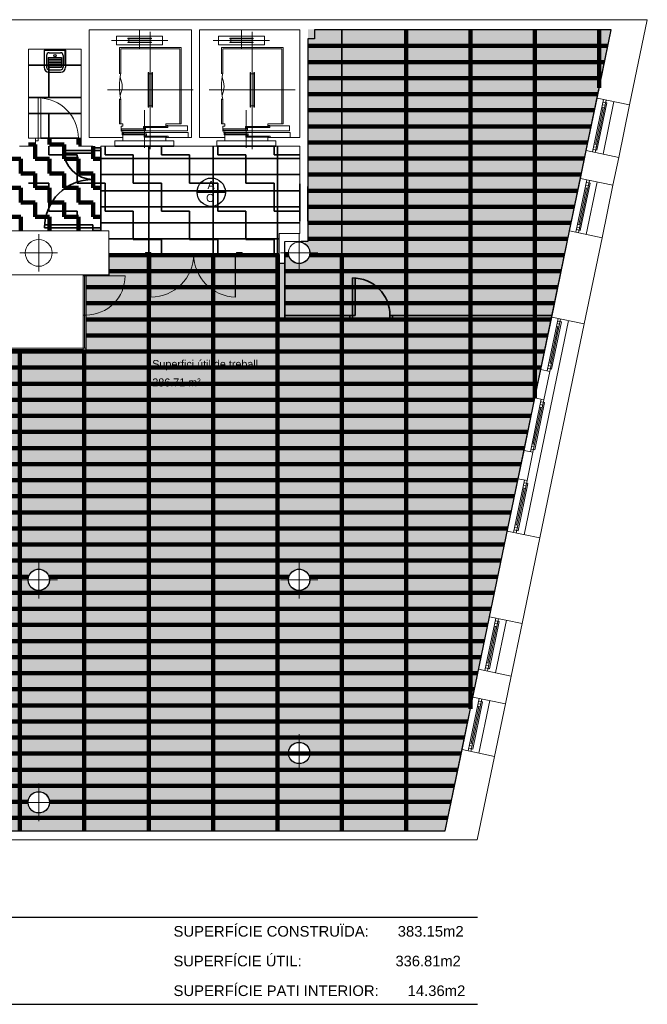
# Model space of a CAD drawing. Header units: metres. Extents: x -1 to 438, y -6 to 39.
# Tile 5 of 6: x 416 to 427, y 10 to 28. Entities that reach past the tile are written whole.
import ezdxf

# ---------------------------------------------------------------- set-up
doc = ezdxf.new("R2010")
doc.units = ezdxf.units.M
doc.linetypes.add('CONTINUA', pattern=[0])
for name, color, linetype, lineweight in [('P5 LOCAL ACTUAL', 7, 'CONTINUA', 25), ('P5 MURS ACTUAL', 7, 'CONTINUA', 25), ('P5 MURS ENDERROCAT', 7, 'CONTINUA', 25), ('P5 SOSTRE ENDERROCAT', 7, 'CONTINUA', 25)]:
    doc.layers.add(name, color=color, linetype=linetype, lineweight=lineweight)
doc.styles.add('ARIAL', font='arial.ttf')
doc.styles.add('Century Gothic', font='txt')

msp = doc.modelspace()

# ---------------------------------------------------------------- hatches: boundary and pattern name
at = {"layer": 'P5 MURS ENDERROCAT', "linetype": 'CONTINUA', "lineweight": 25, "true_color": 0xe14000, "transparency": 33554687}
h = msp.add_hatch(color=22, dxfattribs=at)
h.paths.add_polyline_path([(407.507, 23.419), (404.337, 23.419), (404.337, 23.515), (404.337, 23.641), (404.337, 28.068), (401.259, 28.068), (400.382, 23.641), (400.382, 23.641), (400.312, 23.288), (400.312, 23.288), (398.295, 13.111), (423.713, 13.111), (426.108, 24.667), (426.294, 25.564), (426.813, 28.068), (421.157, 28.068), (421.157, 24.667), (421.157, 24.109), (421.077, 24.109), (421.156, 24.014), (421.174, 23.984), (421.186, 23.951), (421.192, 23.917), (421.192, 23.882), (421.186, 23.848), (421.174, 23.815), (421.156, 23.784), (421.134, 23.758), (421.107, 23.735), (421.077, 23.718), (421.044, 23.706), (421.009, 23.7), (420.975, 23.7), (420.94, 23.706), (420.907, 23.718), (420.877, 23.735), (420.85, 23.758), (420.828, 23.784), (420.81, 23.815), (420.798, 23.848), (420.717, 23.848), (420.717, 23.692), (420.617, 23.692), (420.617, 23.869), (417.447, 23.869), (417.447, 23.489), (417.017, 23.489), (417.017, 22.069), (416.968, 22.069), (416.968, 22.025), (416.967, 22.069), (415.647, 22.069), (414.175, 21.5), (414.171, 21.512), (414.173, 21.499), (413.404, 21.319), (412.616, 21.259), (411.203, 20.819), (410.386, 20.749), (409.697, 21.21), (409.697, 22.11), (409.591, 22.11), (409.554, 22.145), (409.349, 22.317), (409.135, 22.479), (408.913, 22.629), (408.683, 22.767), (408.446, 22.893), (408.203, 23.006), (407.955, 23.107), (407.701, 23.194), (407.507, 23.25)])
h.paths.add_polyline_path([(400.863, 23.911), (400.875, 23.944), (400.893, 23.974), (400.915, 24.001), (400.942, 24.024), (400.972, 24.041), (401.005, 24.053), (401.04, 24.059), (401.074, 24.059), (401.109, 24.053), (401.142, 24.041), (401.172, 24.024), (401.199, 24.001), (401.221, 23.974), (401.239, 23.944), (401.251, 23.911), (401.257, 23.877), (401.257, 23.842), (401.251, 23.808), (401.239, 23.775), (401.221, 23.744), (401.199, 23.718), (401.172, 23.695), (401.078, 23.641), (401.036, 23.641), (400.942, 23.695), (400.915, 23.718), (400.893, 23.744), (400.875, 23.775), (400.863, 23.808), (400.857, 23.842), (400.857, 23.877)], flags=16)
h.paths.add_polyline_path([(410.619, 17.635), (410.592, 17.658), (410.569, 17.684), (410.552, 17.715), (410.54, 17.748), (410.534, 17.782), (410.534, 17.817), (410.54, 17.851), (410.552, 17.884), (410.569, 17.914), (410.592, 17.941), (410.619, 17.964), (410.649, 17.981), (410.682, 17.993), (410.716, 17.999), (410.751, 17.999), (410.786, 17.993), (410.818, 17.981), (410.849, 17.964), (410.876, 17.941), (410.898, 17.914), (410.915, 17.884), (410.927, 17.851), (410.933, 17.817), (410.933, 17.782), (410.927, 17.748), (410.915, 17.715), (410.898, 17.684), (410.876, 17.658), (410.849, 17.635), (410.818, 17.618), (410.786, 17.606), (410.751, 17.6), (410.716, 17.6), (410.682, 17.606), (410.649, 17.618)], flags=16)
h.paths.add_polyline_path([(416.331, 17.851), (416.337, 17.817), (416.337, 17.782), (416.331, 17.748), (416.319, 17.715), (416.301, 17.684), (416.279, 17.658), (416.252, 17.635), (416.222, 17.618), (416.189, 17.606), (416.154, 17.6), (416.12, 17.6), (416.085, 17.606), (416.052, 17.618), (416.022, 17.635), (415.995, 17.658), (415.973, 17.684), (415.955, 17.715), (415.943, 17.748), (415.937, 17.782), (415.937, 17.817), (415.943, 17.851), (415.955, 17.884), (415.973, 17.914), (415.995, 17.941), (416.022, 17.964), (416.052, 17.981), (416.085, 17.993), (416.12, 17.999), (416.154, 17.999), (416.189, 17.993), (416.222, 17.981), (416.252, 17.964), (416.279, 17.941), (416.301, 17.914), (416.319, 17.884)], flags=16)
h.paths.add_polyline_path([(420.877, 17.964), (420.907, 17.981), (420.94, 17.993), (420.975, 17.999), (421.009, 17.999), (421.044, 17.993), (421.077, 17.981), (421.107, 17.964), (421.134, 17.941), (421.156, 17.914), (421.174, 17.884), (421.186, 17.851), (421.192, 17.817), (421.192, 17.782), (421.186, 17.748), (421.174, 17.715), (421.156, 17.684), (421.134, 17.658), (421.107, 17.635), (421.077, 17.618), (421.044, 17.606), (421.009, 17.6), (420.975, 17.6), (420.94, 17.606), (420.907, 17.618), (420.877, 17.635), (420.85, 17.658), (420.828, 17.684), (420.81, 17.715), (420.798, 17.748), (420.792, 17.782), (420.792, 17.817), (420.798, 17.851), (420.81, 17.884), (420.828, 17.914), (420.85, 17.941)], flags=16)
h.paths.add_polyline_path([(421.174, 14.485), (421.156, 14.454), (421.134, 14.428), (421.107, 14.405), (421.077, 14.388), (421.044, 14.376), (421.009, 14.37), (420.975, 14.37), (420.94, 14.376), (420.907, 14.388), (420.877, 14.405), (420.85, 14.428), (420.828, 14.454), (420.81, 14.485), (420.798, 14.518), (420.792, 14.552), (420.792, 14.587), (420.798, 14.621), (420.81, 14.654), (420.828, 14.684), (420.85, 14.711), (420.877, 14.734), (420.907, 14.751), (420.94, 14.763), (420.975, 14.769), (421.009, 14.769), (421.044, 14.763), (421.077, 14.751), (421.107, 14.734), (421.134, 14.711), (421.156, 14.684), (421.174, 14.654), (421.186, 14.621), (421.192, 14.587), (421.192, 14.552), (421.186, 14.518)], flags=16)
h.paths.add_polyline_path([(415.995, 13.791), (416.022, 13.814), (416.052, 13.831), (416.085, 13.843), (416.12, 13.849), (416.154, 13.849), (416.189, 13.843), (416.222, 13.831), (416.252, 13.814), (416.279, 13.791), (416.301, 13.764), (416.319, 13.734), (416.331, 13.701), (416.337, 13.667), (416.337, 13.632), (416.331, 13.598), (416.319, 13.565), (416.301, 13.534), (416.279, 13.508), (416.252, 13.485), (416.222, 13.468), (416.189, 13.456), (416.154, 13.45), (416.12, 13.45), (416.085, 13.456), (416.052, 13.468), (416.022, 13.485), (415.995, 13.508), (415.973, 13.534), (415.955, 13.565), (415.943, 13.598), (415.937, 13.632), (415.937, 13.667), (415.943, 13.701), (415.955, 13.734), (415.973, 13.764)], flags=16)
h.paths.add_polyline_path([(400.935, 17.606), (400.902, 17.618), (400.872, 17.635), (400.845, 17.658), (400.823, 17.684), (400.805, 17.715), (400.793, 17.748), (400.787, 17.782), (400.787, 17.817), (400.793, 17.851), (400.805, 17.884), (400.823, 17.914), (400.845, 17.941), (400.872, 17.964), (400.902, 17.981), (400.935, 17.993), (400.97, 17.999), (401.004, 17.999), (401.039, 17.993), (401.072, 17.981), (401.102, 17.964), (401.129, 17.941), (401.151, 17.914), (401.169, 17.884), (401.181, 17.851), (401.187, 17.817), (401.187, 17.782), (401.181, 17.748), (401.169, 17.715), (401.151, 17.684), (401.129, 17.658), (401.102, 17.635), (401.072, 17.618), (401.039, 17.606), (401.004, 17.6), (400.97, 17.6)], flags=16)
h.paths.add_polyline_path([(400.97, 13.45), (400.935, 13.456), (400.902, 13.468), (400.872, 13.485), (400.845, 13.508), (400.823, 13.534), (400.805, 13.565), (400.793, 13.598), (400.787, 13.632), (400.787, 13.667), (400.793, 13.701), (400.805, 13.734), (400.823, 13.764), (400.845, 13.791), (400.872, 13.814), (400.902, 13.831), (400.935, 13.843), (400.97, 13.849), (401.004, 13.849), (401.039, 13.843), (401.072, 13.831), (401.102, 13.814), (401.129, 13.791), (401.151, 13.764), (401.169, 13.734), (401.181, 13.701), (401.187, 13.667), (401.187, 13.632), (401.181, 13.598), (401.169, 13.565), (401.151, 13.534), (401.129, 13.508), (401.102, 13.485), (401.072, 13.468), (401.039, 13.456), (401.004, 13.45)], flags=16)
h.paths.add_polyline_path([(406.031, 17.748), (406.019, 17.715), (406.001, 17.684), (405.979, 17.658), (405.952, 17.635), (405.922, 17.618), (405.889, 17.606), (405.854, 17.6), (405.82, 17.6), (405.785, 17.606), (405.752, 17.618), (405.722, 17.635), (405.695, 17.658), (405.673, 17.684), (405.655, 17.715), (405.643, 17.748), (405.637, 17.782), (405.637, 17.817), (405.643, 17.851), (405.655, 17.884), (405.673, 17.914), (405.695, 17.941), (405.722, 17.964), (405.752, 17.981), (405.785, 17.993), (405.82, 17.999), (405.854, 17.999), (405.889, 17.993), (405.922, 17.981), (405.952, 17.964), (405.979, 17.941), (406.001, 17.914), (406.019, 17.884), (406.031, 17.851), (406.037, 17.817), (406.037, 17.782)], flags=16)
h.paths.add_polyline_path([(410.818, 13.831), (410.849, 13.814), (410.876, 13.791), (410.898, 13.764), (410.915, 13.734), (410.927, 13.701), (410.933, 13.667), (410.933, 13.632), (410.927, 13.598), (410.915, 13.565), (410.898, 13.534), (410.876, 13.508), (410.849, 13.485), (410.818, 13.468), (410.786, 13.456), (410.751, 13.45), (410.716, 13.45), (410.682, 13.456), (410.649, 13.468), (410.619, 13.485), (410.592, 13.508), (410.569, 13.534), (410.552, 13.565), (410.54, 13.598), (410.534, 13.632), (410.534, 13.667), (410.54, 13.701), (410.552, 13.734), (410.569, 13.764), (410.592, 13.791), (410.619, 13.814), (410.649, 13.831), (410.682, 13.843), (410.716, 13.849), (410.751, 13.849), (410.786, 13.843)], flags=16)
h.paths.add_polyline_path([(405.854, 13.45), (405.82, 13.45), (405.785, 13.456), (405.752, 13.468), (405.722, 13.485), (405.695, 13.508), (405.673, 13.534), (405.655, 13.565), (405.643, 13.598), (405.637, 13.632), (405.637, 13.667), (405.643, 13.701), (405.655, 13.734), (405.673, 13.764), (405.695, 13.791), (405.722, 13.814), (405.752, 13.831), (405.785, 13.843), (405.82, 13.849), (405.854, 13.849), (405.889, 13.843), (405.922, 13.831), (405.952, 13.814), (405.979, 13.791), (406.049, 13.707), (406.049, 13.567), (405.952, 13.485), (405.922, 13.468), (405.889, 13.456)], flags=16)
at = {"layer": 'P5 MURS ENDERROCAT', "linetype": 'CONTINUA', "lineweight": 35, "transparency": 33554687}
h = msp.add_hatch(dxfattribs=at)
h.set_pattern_fill('TRAMA', color=2, scale=0.525, style=0, pattern_type=2)
h.set_pattern_definition([(0, (1.05, 1.05), (0.525, 0.525), [0.525, -0.525]), (90, (1.05, 1.05), (-0.525, 0.525), [0.525, -0.525])])
h.paths.add_polyline_path([(415.947, 24.309), (417.447, 24.309), (417.447, 23.899), (420.618, 23.899), (420.618, 24.259), (421.007, 24.259), (421.007, 25.889), (415.947, 25.889)], flags=0)
at = {"layer": 'P5 SOSTRE ENDERROCAT', "linetype": 'CONTINUA', "lineweight": 200, "transparency": 33554687}
h = msp.add_hatch(dxfattribs=at)
h.set_pattern_fill('TRAMA', color=41, scale=0.27, style=0, pattern_type=2)
h.set_pattern_definition([(0, (0.54, 0.54), (0.27, 0.27), [0.27, -0.27]), (90, (0.54, 0.54), (-0.27, 0.27), [0.27, -0.27])])
h.paths.add_polyline_path([(410.677, 25.729), (410.677, 25.829), (409.866, 25.829), (409.866, 25.929), (409.066, 25.929), (409.066, 25.829), (405.887, 25.829), (405.887, 25.929), (405.087, 25.929), (405.087, 25.829), (404.437, 25.829), (404.437, 24.229), (406.177, 24.229), (406.177, 23.419), (407.507, 23.249), (407.507, 24.227), (407.509, 24.227), (407.509, 24.229), (410.427, 24.229), (410.427, 24.729), (410.827, 24.729), (410.827, 24.309), (417.296, 24.309), (417.296, 25.889), (416.927, 25.889), (416.927, 26.039), (415.947, 26.039), (415.947, 25.889), (415.777, 25.889), (415.777, 25.989), (410.87, 25.989), (410.87, 25.929), (410.827, 25.929), (410.827, 25.729)], flags=0)

# ---------------------------------------------------------------- linework, layer by layer
at = {"layer": 'P5 LOCAL ACTUAL', "color": 7, "linetype": 'CONTINUA', "lineweight": 25, "transparency": 33554687}
for p, q in [((426.811, 28.059), (421.277, 28.059)), ((421.277, 28.059), (421.277, 27.889)), ((423.715, 13.119), (426.811, 28.059)), ((421.277, 27.889), (421.157, 27.889)), ((421.157, 27.889), (421.157, 24.109)), ((421.157, 24.109), (421.031, 24.109)), ((421.031, 24.109), (421.123, 24.051)), ((420.792, 23.899), (420.728, 23.899)), ((420.728, 23.899), (420.728, 23.702)), ((420.8, 23.843), (420.792, 23.899)), ((421.123, 24.051), (421.16, 24.008)), ((421.16, 24.008), (421.184, 23.956)), ((421.184, 23.956), (421.192, 23.899)), ((421.192, 23.899), (421.184, 23.843)), ((418.127, 23.859), (417.447, 23.859)), ((417.447, 23.859), (417.447, 23.469)), ((418.127, 23.839), (418.127, 23.859)), ((419.807, 23.839), (418.127, 23.839)), ((419.949, 23.859), (419.807, 23.839)), ((420.617, 23.859), (419.949, 23.859)), ((420.617, 23.839), (420.617, 23.859)), ((420.617, 23.702), (420.617, 23.839)), ((420.649, 23.702), (420.617, 23.702)), ((420.728, 23.702), (420.649, 23.702)), ((420.824, 23.791), (420.8, 23.843)), ((420.861, 23.748), (420.824, 23.791)), ((420.909, 23.718), (420.861, 23.748)), ((420.964, 23.701), (420.909, 23.718)), ((421.02, 23.701), (420.964, 23.701)), ((421.075, 23.718), (421.02, 23.701)), ((421.123, 23.748), (421.075, 23.718)), ((421.16, 23.791), (421.123, 23.748)), ((421.184, 23.843), (421.16, 23.791)), ((417.447, 23.469), (417.017, 23.469)), ((417.017, 23.469), (417.017, 22.069)), ((417.017, 22.069), (415.647, 22.069)), ((415.937, 17.799), (415.945, 17.856)), ((415.945, 17.856), (415.969, 17.908)), ((415.969, 17.908), (416.006, 17.951)), ((416.006, 17.951), (416.054, 17.981)), ((416.054, 17.981), (416.109, 17.997)), ((416.109, 17.997), (416.165, 17.997)), ((416.165, 17.997), (416.22, 17.981)), ((416.22, 17.981), (416.268, 17.951)), ((416.268, 17.951), (416.305, 17.908)), ((416.305, 17.908), (416.329, 17.856)), ((416.329, 17.856), (416.337, 17.799)), ((420.792, 17.799), (420.8, 17.856)), ((420.8, 17.856), (420.824, 17.908)), ((420.824, 17.908), (420.861, 17.951)), ((420.861, 17.951), (420.909, 17.981)), ((420.909, 17.981), (420.964, 17.997)), ((420.964, 17.997), (421.02, 17.997)), ((421.02, 17.997), (421.075, 17.981)), ((421.075, 17.981), (421.123, 17.951)), ((421.123, 17.951), (421.16, 17.908)), ((421.16, 17.908), (421.184, 17.856)), ((421.184, 17.856), (421.192, 17.799)), ((415.945, 17.743), (415.937, 17.799)), ((415.969, 17.691), (415.945, 17.743)), ((416.006, 17.648), (415.969, 17.691)), ((416.054, 17.618), (416.006, 17.648)), ((416.268, 17.648), (416.22, 17.618)), ((416.305, 17.691), (416.268, 17.648)), ((416.329, 17.743), (416.305, 17.691)), ((416.337, 17.799), (416.329, 17.743)), ((420.8, 17.743), (420.792, 17.799)), ((420.824, 17.691), (420.8, 17.743)), ((420.861, 17.648), (420.824, 17.691)), ((420.909, 17.618), (420.861, 17.648)), ((421.123, 17.648), (421.075, 17.618)), ((421.16, 17.691), (421.123, 17.648)), ((421.184, 17.743), (421.16, 17.691)), ((421.192, 17.799), (421.184, 17.743)), ((416.109, 17.601), (416.054, 17.618)), ((416.165, 17.601), (416.109, 17.601)), ((416.22, 17.618), (416.165, 17.601)), ((420.964, 17.601), (420.909, 17.618)), ((421.02, 17.601), (420.964, 17.601)), ((421.075, 17.618), (421.02, 17.601)), ((420.824, 14.678), (420.861, 14.721)), ((420.861, 14.721), (420.909, 14.751)), ((420.909, 14.751), (420.964, 14.768)), ((420.964, 14.768), (421.02, 14.768)), ((421.02, 14.768), (421.075, 14.751)), ((421.075, 14.751), (421.123, 14.721)), ((421.123, 14.721), (421.16, 14.678)), ((420.792, 14.57), (420.8, 14.626)), ((420.8, 14.513), (420.792, 14.57)), ((420.8, 14.626), (420.824, 14.678)), ((420.824, 14.461), (420.8, 14.513)), ((421.16, 14.678), (421.184, 14.626)), ((421.184, 14.513), (421.16, 14.461)), ((421.184, 14.626), (421.192, 14.57)), ((421.192, 14.57), (421.184, 14.513)), ((420.861, 14.418), (420.824, 14.461)), ((420.909, 14.388), (420.861, 14.418)), ((420.964, 14.372), (420.909, 14.388)), ((421.02, 14.372), (420.964, 14.372)), ((421.075, 14.388), (421.02, 14.372)), ((421.123, 14.418), (421.075, 14.388)), ((421.16, 14.461), (421.123, 14.418)), ((415.969, 13.758), (416.006, 13.801)), ((416.006, 13.801), (416.054, 13.831)), ((416.054, 13.831), (416.109, 13.847)), ((416.109, 13.847), (416.165, 13.847)), ((416.165, 13.847), (416.22, 13.831)), ((416.22, 13.831), (416.268, 13.801)), ((416.268, 13.801), (416.305, 13.758)), ((415.937, 13.649), (415.945, 13.706)), ((415.945, 13.593), (415.937, 13.649)), ((415.945, 13.706), (415.969, 13.758)), ((415.969, 13.541), (415.945, 13.593)), ((416.305, 13.758), (416.329, 13.706)), ((416.329, 13.593), (416.305, 13.541)), ((416.329, 13.706), (416.337, 13.649)), ((416.337, 13.649), (416.329, 13.593)), ((416.006, 13.498), (415.969, 13.541)), ((416.054, 13.468), (416.006, 13.498)), ((416.109, 13.451), (416.054, 13.468)), ((416.165, 13.451), (416.109, 13.451)), ((416.22, 13.468), (416.165, 13.451)), ((416.268, 13.498), (416.22, 13.468)), ((416.305, 13.541), (416.268, 13.498)), ((398.297, 13.119), (423.715, 13.119))]:
    msp.add_line(p, q, dxfattribs=at)
at = {"layer": 'P5 MURS ACTUAL', "lineweight": 13, "transparency": 33554687}
for p, q in [((400.734, 28.248), (427.484, 28.248)), ((427.154, 26.659), (427.484, 28.248)), ((417.077, 26.049), (417.077, 28.059)), ((418.987, 28.059), (417.077, 28.059)), ((417.587, 27.941), (418.447, 27.941)), ((418.987, 26.049), (418.987, 28.059)), ((419.137, 26.049), (419.137, 28.059)), ((421.007, 28.059), (419.137, 28.059)), ((419.487, 27.941), (420.347, 27.941)), ((421.007, 26.049), (421.007, 28.059)), ((426.811, 28.059), (421.277, 28.059)), ((421.277, 27.889), (421.277, 28.059)), ((426.547, 26.785), (426.811, 28.059)), ((417.587, 27.781), (418.447, 27.781)), ((419.487, 27.781), (420.347, 27.781)), ((421.277, 27.889), (421.157, 27.889)), ((421.157, 24.439), (421.157, 27.889)), ((416.927, 27.699), (415.947, 27.699)), ((415.947, 26.039), (415.947, 27.699)), ((416.927, 25.889), (416.927, 27.699)), ((418.792, 27.729), (417.642, 27.729)), ((417.642, 27.729), (417.642, 27.237)), ((418.767, 27.704), (417.667, 27.704)), ((417.667, 27.704), (417.667, 27.249)), ((418.767, 27.704), (418.767, 26.304)), ((418.767, 26.564), (418.767, 27.564)), ((418.792, 26.539), (418.792, 27.729)), ((418.792, 27.704), (418.792, 26.304)), ((419.542, 27.729), (419.542, 27.237)), ((420.692, 27.729), (419.542, 27.729)), ((419.567, 27.704), (419.567, 27.249)), ((420.667, 27.704), (419.567, 27.704)), ((420.667, 27.704), (420.667, 26.304)), ((420.667, 26.564), (420.667, 27.564)), ((420.692, 26.539), (420.692, 27.729)), ((420.692, 27.704), (420.692, 26.304)), ((417.667, 27.249), (417.642, 27.249)), ((419.567, 27.249), (419.542, 27.249)), ((416.127, 25.989), (416.127, 26.789)), ((416.177, 26.039), (416.177, 26.788)), ((417.642, 26.773), (417.642, 26.304)), ((417.667, 26.759), (417.642, 26.759)), ((417.667, 26.759), (417.667, 26.304)), ((419.542, 26.773), (419.542, 26.304)), ((419.567, 26.759), (419.542, 26.759)), ((419.567, 26.759), (419.567, 26.304)), ((426.344, 25.806), (426.547, 26.785)), ((426.462, 25.781), (426.665, 26.76)), ((426.511, 25.771), (426.714, 26.75)), ((426.545, 25.815), (426.728, 26.696)), ((427.154, 26.659), (426.547, 26.785)), ((426.693, 26.652), (426.644, 26.663)), ((426.728, 26.696), (426.655, 26.711)), ((426.658, 25.741), (426.861, 26.72)), ((426.951, 25.68), (427.154, 26.659)), ((426.517, 25.923), (426.659, 26.609)), ((426.683, 26.603), (426.634, 26.614)), ((418.912, 26.268), (418.507, 26.268)), ((418.912, 26.268), (418.912, 26.174)), ((420.812, 26.268), (420.407, 26.268)), ((420.812, 26.268), (420.812, 26.174)), ((417.672, 26.174), (418.912, 26.174)), ((418.1, 26.19), (417.678, 26.19)), ((418.114, 26.122), (417.692, 26.122)), ((417.707, 26.049), (417.707, 26.1)), ((418.514, 26.235), (418.092, 26.235)), ((419.572, 26.174), (420.812, 26.174)), ((420, 26.19), (419.578, 26.19)), ((420.014, 26.122), (419.592, 26.122)), ((419.607, 26.049), (419.607, 26.1)), ((420.414, 26.235), (419.992, 26.235)), ((416.077, 26.039), (415.947, 26.039)), ((416.077, 25.889), (416.077, 26.039)), ((416.077, 26.039), (416.177, 26.039)), ((416.077, 25.989), (416.127, 25.989)), ((416.877, 25.989), (416.877, 26.039)), ((416.877, 26.039), (416.927, 26.039)), ((416.877, 25.989), (416.927, 25.989)), ((417.707, 26.049), (417.077, 26.049)), ((417.557, 25.889), (417.557, 25.989)), ((417.707, 25.989), (417.557, 25.989)), ((417.707, 25.989), (417.707, 26.049)), ((417.707, 25.989), (418.507, 25.989)), ((418.522, 26.077), (418.1, 26.077)), ((418.507, 25.989), (418.507, 26.049)), ((418.507, 26.049), (418.987, 26.049)), ((418.657, 25.989), (418.507, 25.989)), ((418.657, 25.889), (418.657, 25.989)), ((419.137, 26.049), (419.607, 26.049)), ((419.457, 25.889), (419.457, 25.989)), ((419.607, 25.989), (419.457, 25.989)), ((419.607, 25.989), (419.607, 26.049)), ((419.607, 25.989), (420.407, 25.989)), ((420.422, 26.077), (420, 26.077)), ((420.407, 25.989), (420.407, 26.049)), ((420.407, 26.049), (421.007, 26.049)), ((420.557, 25.989), (420.407, 25.989)), ((420.557, 25.889), (420.557, 25.989)), ((426.541, 25.918), (426.492, 25.928)), ((416.077, 25.889), (415.777, 25.889)), ((417.297, 25.809), (416.607, 25.809)), ((417.147, 25.759), (416.607, 25.759)), ((417.147, 25.889), (416.927, 25.889)), ((417.147, 25.859), (417.147, 25.889)), ((417.297, 25.859), (417.147, 25.859)), ((417.147, 25.759), (417.147, 25.859)), ((417.557, 25.889), (417.297, 25.889)), ((417.297, 25.859), (417.297, 25.889)), ((417.297, 25.859), (417.297, 25.809)), ((419.457, 25.889), (418.657, 25.889)), ((421.007, 25.889), (420.557, 25.889)), ((421.007, 24.439), (421.007, 25.889)), ((426.237, 25.287), (426.344, 25.806)), ((426.951, 25.68), (426.344, 25.806)), ((426.545, 25.815), (426.472, 25.83)), ((426.531, 25.869), (426.482, 25.879)), ((426.844, 25.161), (426.951, 25.68)), ((426.034, 24.307), (426.237, 25.287)), ((426.151, 24.283), (426.354, 25.262)), ((426.2, 24.273), (426.403, 25.252)), ((426.235, 24.317), (426.418, 25.198)), ((426.844, 25.161), (426.237, 25.287)), ((426.383, 25.154), (426.334, 25.164)), ((426.418, 25.198), (426.344, 25.213)), ((426.347, 24.243), (426.55, 25.222)), ((426.206, 24.425), (426.348, 25.11)), ((426.373, 25.105), (426.324, 25.115)), ((426.641, 24.182), (426.844, 25.161)), ((421.007, 24.259), (421.007, 24.439)), ((421.157, 24.109), (421.157, 24.439)), ((426.231, 24.42), (426.182, 24.43)), ((417.147, 24.309), (412.107, 24.309)), ((417.147, 24.419), (416.247, 24.419)), ((417.297, 24.369), (416.247, 24.369)), ((417.147, 24.319), (417.147, 24.419)), ((417.147, 24.309), (417.147, 24.319)), ((417.297, 24.319), (417.147, 24.319)), ((417.297, 24.369), (417.297, 24.319)), ((417.297, 24.309), (417.297, 24.319)), ((417.447, 24.309), (417.297, 24.309)), ((417.447, 23.489), (417.447, 24.309)), ((421.007, 24.259), (420.617, 24.259)), ((420.617, 22.662), (420.617, 24.259)), ((425.701, 22.702), (426.034, 24.307)), ((426.641, 24.182), (426.034, 24.307)), ((426.235, 24.317), (426.162, 24.332)), ((426.221, 24.371), (426.172, 24.381)), ((421.157, 24.109), (420.728, 24.109)), ((426.308, 22.576), (426.641, 24.182)), ((417.447, 23.879), (418.127, 23.879)), ((418.227, 23.909), (418.127, 23.909)), ((418.127, 23.839), (418.127, 23.909)), ((418.227, 23.839), (418.227, 23.909)), ((419.827, 23.839), (419.827, 23.909)), ((419.827, 23.909), (419.927, 23.909)), ((419.927, 23.839), (419.927, 23.909)), ((420.617, 23.879), (419.927, 23.879)), ((417.447, 23.869), (418.127, 23.869)), ((418.227, 23.839), (418.127, 23.839)), ((419.027, 23.874), (418.228, 23.874)), ((419.027, 23.864), (418.228, 23.864)), ((419.797, 23.075), (419.797, 23.874)), ((419.797, 23.874), (419.807, 23.874)), ((419.807, 23.075), (419.807, 23.874)), ((419.827, 23.839), (419.927, 23.839)), ((420.617, 23.869), (419.927, 23.869)), ((415.487, 23.489), (417.447, 23.489)), ((416.967, 22.069), (416.967, 23.489)), ((416.992, 22.119), (416.992, 23.469)), ((417.017, 22.069), (417.017, 23.489)), ((421.987, 22.662), (421.987, 23.432)), ((421.987, 22.662), (421.987, 23.432)), ((422.037, 22.732), (422.037, 23.431)), ((422.037, 22.732), (422.037, 23.431)), ((422.037, 22.732), (421.937, 22.732)), ((421.937, 22.662), (421.937, 22.732)), ((422.037, 22.732), (421.937, 22.732)), ((421.937, 22.662), (421.937, 22.732)), ((421.987, 22.662), (421.937, 22.662)), ((421.987, 22.662), (421.937, 22.662)), ((422.686, 22.662), (422.686, 22.732)), ((422.736, 22.732), (422.686, 22.732)), ((422.686, 22.662), (422.686, 22.732)), ((422.736, 22.732), (422.686, 22.732)), ((422.736, 22.662), (422.686, 22.662)), ((422.736, 22.662), (422.686, 22.662)), ((422.736, 22.662), (422.736, 22.732)), ((422.736, 22.662), (422.736, 22.732)), ((425.186, 18.642), (426.014, 22.637)), ((425.498, 21.722), (425.701, 22.702)), ((425.616, 21.698), (425.819, 22.677)), ((425.665, 21.688), (425.868, 22.667)), ((425.699, 21.732), (425.882, 22.613)), ((426.308, 22.576), (425.701, 22.702)), ((425.882, 22.613), (425.808, 22.628)), ((425.48, 18.581), (426.308, 22.576)), ((425.671, 21.84), (425.813, 22.525)), ((425.837, 22.52), (425.788, 22.53)), ((425.847, 22.569), (425.798, 22.579)), ((415.638, 22.119), (417.017, 22.119)), ((415.642, 22.094), (416.967, 22.094)), ((415.647, 22.069), (417.017, 22.069)), ((425.665, 21.688), (425.498, 21.722)), ((425.555, 21.159), (425.665, 21.688)), ((425.699, 21.732), (425.626, 21.747)), ((425.685, 21.786), (425.636, 21.796)), ((425.695, 21.835), (425.646, 21.845)), ((425.186, 20.214), (425.389, 21.194)), ((425.303, 20.19), (425.506, 21.169)), ((425.352, 20.18), (425.555, 21.159)), ((425.555, 21.159), (425.389, 21.194)), ((425.358, 20.332), (425.5, 21.017)), ((425.387, 20.224), (425.569, 21.105)), ((425.525, 21.012), (425.476, 21.022)), ((425.535, 21.061), (425.486, 21.071)), ((425.569, 21.105), (425.496, 21.12)), ((425.076, 19.686), (425.186, 20.214)), ((425.352, 20.18), (425.186, 20.214)), ((425.387, 20.224), (425.313, 20.239)), ((425.372, 20.278), (425.323, 20.288)), ((425.383, 20.327), (425.334, 20.337)), ((425.243, 19.651), (425.352, 20.18)), ((424.873, 18.706), (425.076, 19.686)), ((424.991, 18.682), (425.194, 19.661)), ((425.243, 19.651), (425.076, 19.686)), ((425.04, 18.672), (425.243, 19.651)), ((425.046, 18.824), (425.188, 19.509)), ((425.074, 18.716), (425.257, 19.597)), ((425.212, 19.504), (425.163, 19.514)), ((425.222, 19.553), (425.173, 19.563)), ((425.257, 19.597), (425.183, 19.612)), ((425.06, 18.77), (425.011, 18.78)), ((425.07, 18.819), (425.021, 18.829)), ((424.542, 17.11), (424.873, 18.706)), ((425.48, 18.581), (424.873, 18.706)), ((425.074, 18.716), (425.001, 18.731)), ((425.149, 16.985), (425.48, 18.581)), ((424.339, 16.131), (424.542, 17.11)), ((424.457, 16.107), (424.66, 17.086)), ((425.149, 16.985), (424.542, 17.11)), ((424.506, 16.097), (424.709, 17.076)), ((424.512, 16.249), (424.654, 16.934)), ((424.541, 16.141), (424.723, 17.022)), ((424.678, 16.929), (424.629, 16.939)), ((424.689, 16.978), (424.64, 16.988)), ((424.723, 17.022), (424.65, 17.037)), ((424.653, 16.066), (424.856, 17.045)), ((424.947, 16.005), (425.149, 16.985)), ((424.526, 16.195), (424.477, 16.205)), ((424.536, 16.244), (424.487, 16.254)), ((424.232, 15.612), (424.339, 16.131)), ((424.947, 16.005), (424.339, 16.131)), ((424.541, 16.141), (424.467, 16.156)), ((424.839, 15.486), (424.947, 16.005)), ((424.029, 14.633), (424.232, 15.612)), ((424.839, 15.486), (424.232, 15.612)), ((424.146, 14.609), (424.349, 15.588)), ((424.195, 14.599), (424.398, 15.578)), ((424.201, 14.75), (424.343, 15.436)), ((424.23, 14.642), (424.413, 15.524)), ((424.368, 15.431), (424.319, 15.441)), ((424.378, 15.48), (424.329, 15.49)), ((424.413, 15.524), (424.339, 15.539)), ((424.342, 14.568), (424.545, 15.547)), ((424.636, 14.507), (424.839, 15.486)), ((424.216, 14.696), (424.167, 14.707)), ((424.226, 14.745), (424.177, 14.756)), ((423.715, 13.119), (424.029, 14.633)), ((424.636, 14.507), (424.029, 14.633)), ((424.23, 14.642), (424.157, 14.658)), ((424.313, 12.949), (424.636, 14.507)), ((397.703, 12.949), (424.313, 12.949))]:
    msp.add_line(p, q, dxfattribs=at)
at = {"layer": 'P5 MURS ACTUAL', "linetype": 'CONTINUA', "lineweight": 13, "transparency": 33554687}
for p, q in [((417.587, 27.781), (417.587, 27.941)), ((418.017, 27.711), (418.017, 28.059)), ((418.217, 25.833), (418.217, 28.024)), ((418.447, 27.781), (418.447, 27.941)), ((419.487, 27.781), (419.487, 27.941)), ((419.917, 27.711), (419.917, 28.059)), ((420.117, 25.833), (420.117, 28.024)), ((420.347, 27.781), (420.347, 27.941)), ((417.492, 27.861), (418.542, 27.861)), ((417.797, 27.901), (418.237, 27.901)), ((417.797, 27.891), (417.797, 27.901)), ((417.797, 27.891), (418.237, 27.891)), ((417.797, 27.821), (417.797, 27.831)), ((417.797, 27.831), (418.237, 27.831)), ((417.797, 27.821), (418.237, 27.821)), ((417.817, 27.831), (417.817, 27.891)), ((418.217, 27.831), (418.217, 27.891)), ((418.237, 27.891), (418.237, 27.901)), ((418.237, 27.821), (418.237, 27.831)), ((419.392, 27.861), (420.442, 27.861)), ((419.697, 27.891), (419.697, 27.901)), ((419.697, 27.901), (420.137, 27.901)), ((419.697, 27.891), (420.137, 27.891)), ((419.697, 27.831), (420.137, 27.831)), ((419.697, 27.821), (419.697, 27.831)), ((419.697, 27.821), (420.137, 27.821)), ((419.717, 27.831), (419.717, 27.891)), ((420.117, 27.831), (420.117, 27.891)), ((420.137, 27.891), (420.137, 27.901)), ((420.137, 27.821), (420.137, 27.831)), ((418.177, 27.264), (418.187, 27.264)), ((418.177, 26.614), (418.177, 27.264)), ((418.187, 26.614), (418.187, 27.264)), ((418.187, 27.239), (418.247, 27.239)), ((418.247, 27.264), (418.257, 27.264)), ((418.247, 26.614), (418.247, 27.264)), ((418.257, 26.614), (418.257, 27.264)), ((420.077, 26.614), (420.077, 27.264)), ((420.077, 27.264), (420.087, 27.264)), ((420.087, 26.614), (420.087, 27.264)), ((420.087, 27.239), (420.147, 27.239)), ((420.147, 26.614), (420.147, 27.264)), ((420.147, 27.264), (420.157, 27.264)), ((420.157, 26.614), (420.157, 27.264)), ((417.417, 26.939), (419.017, 26.939)), ((419.317, 26.939), (420.917, 26.939)), ((418.187, 26.639), (418.247, 26.639)), ((420.087, 26.639), (420.147, 26.639)), ((418.107, 25.86), (418.107, 26.558)), ((418.177, 26.614), (418.187, 26.614)), ((418.247, 26.614), (418.257, 26.614)), ((420.007, 25.86), (420.007, 26.558)), ((420.077, 26.614), (420.087, 26.614)), ((420.147, 26.614), (420.157, 26.614)), ((417.642, 26.304), (417.707, 26.304)), ((418.767, 26.304), (418.792, 26.304)), ((419.542, 26.304), (419.607, 26.304)), ((420.667, 26.304), (420.692, 26.304)), ((418.228, 23.074), (418.228, 23.874)), ((416.967, 23.469), (417.747, 23.469)), ((416.967, 22.739), (417.017, 22.739)), ((420.728, 22.732), (421.937, 22.732)), ((420.728, 22.732), (421.937, 22.732)), ((420.728, 22.662), (421.937, 22.662)), ((420.728, 22.662), (421.937, 22.662)), ((422.736, 22.732), (425.707, 22.732)), ((422.736, 22.732), (425.707, 22.732)), ((422.736, 22.662), (425.695, 22.662)), ((422.736, 22.662), (425.695, 22.662))]:
    msp.add_line(p, q, dxfattribs=at)
at = {"layer": 'P5 MURS ACTUAL', "color": 180, "transparency": 33554687}
for p, q in [((416.237, 27.677), (416.637, 27.677)), ((416.237, 27.677), (416.237, 27.36)), ((416.282, 27.582), (416.282, 27.365)), ((416.332, 27.632), (416.542, 27.632)), ((416.592, 27.582), (416.592, 27.365)), ((416.637, 27.677), (416.637, 27.36)), ((416.311, 27.541), (416.311, 27.361)), ((416.311, 27.541), (416.561, 27.541)), ((416.311, 27.511), (416.561, 27.511)), ((416.311, 27.481), (416.561, 27.481)), ((416.311, 27.451), (416.561, 27.451)), ((416.311, 27.421), (416.561, 27.421)), ((416.311, 27.391), (416.561, 27.391)), ((416.561, 27.541), (416.561, 27.361)), ((416.311, 27.361), (416.561, 27.361)), ((416.327, 27.27), (416.547, 27.27)), ((416.332, 27.315), (416.542, 27.315)), ((412.447, 11.511), (424.317, 11.511)), ((412.447, 9.883), (424.317, 9.883))]:
    msp.add_line(p, q, dxfattribs=at)
at = {"layer": 'P5 MURS ACTUAL', "color": 7, "linetype": 'CONTINUA', "lineweight": 25, "transparency": 33554687}
msp.add_line((419.09, 25.031), (419.618, 25.031), dxfattribs=at)
at = {"layer": 'P5 MURS ACTUAL', "color": 180, "linetype": 'CONTINUA', "lineweight": 13, "transparency": 33554687}
for p, q in [((416.137, 23.549), (416.137, 24.249)), ((420.992, 23.549), (420.992, 24.249)), ((415.787, 23.899), (416.487, 23.899)), ((420.642, 23.899), (421.342, 23.899)), ((416.137, 17.449), (416.137, 18.149)), ((420.992, 17.449), (420.992, 18.149)), ((415.787, 17.799), (416.487, 17.799)), ((420.642, 17.799), (421.342, 17.799)), ((420.992, 14.22), (420.992, 14.92)), ((420.642, 14.57), (421.342, 14.57)), ((416.137, 13.299), (416.137, 13.999)), ((415.787, 13.649), (416.487, 13.649))]:
    msp.add_line(p, q, dxfattribs=at)
at = {"layer": 'P5 MURS ACTUAL', "transparency": 33554687}
for p, q in [((420.728, 22.662), (420.728, 24.109)), ((420.617, 22.662), (420.728, 22.662)), ((425.389, 21.194), (425.498, 21.722)), ((398.297, 13.119), (423.715, 13.119))]:
    msp.add_line(p, q, dxfattribs=at)
at = {"layer": 'P5 MURS ACTUAL', "lineweight": 13, "transparency": 33554687}
for points in [[(417.667, 26.304), (417.707, 26.304), (417.707, 26.263), (417.672, 26.263), (417.672, 26.167), (417.712, 26.167)], [(418.122, 26.218), (418.092, 26.218), (418.092, 26.257), (418.514, 26.257), (418.514, 26.235), (418.544, 26.235), (418.544, 26.272), (418.524, 26.272)], [(418.767, 26.304), (418.507, 26.304), (418.507, 26.263), (418.537, 26.263)], [(419.567, 26.304), (419.607, 26.304), (419.607, 26.263), (419.572, 26.263), (419.572, 26.167), (419.612, 26.167)], [(420.022, 26.218), (419.992, 26.218), (419.992, 26.257), (420.414, 26.257), (420.414, 26.235), (420.444, 26.235), (420.444, 26.272), (420.424, 26.272)], [(420.667, 26.304), (420.407, 26.304), (420.407, 26.263), (420.437, 26.263)], [(417.708, 26.173), (417.678, 26.173), (417.678, 26.212), (418.1, 26.212), (418.1, 26.19), (418.13, 26.19), (418.13, 26.227), (418.11, 26.227)], [(417.685, 26.144), (418.925, 26.144), (418.925, 26.049)], [(417.722, 26.139), (417.692, 26.139), (417.692, 26.1), (418.114, 26.1), (418.114, 26.122), (418.144, 26.122), (418.144, 26.085), (418.124, 26.085)], [(418.13, 26.094), (418.1, 26.094), (418.1, 26.055), (418.522, 26.055), (418.522, 26.077), (418.552, 26.077), (418.552, 26.049)], [(419.608, 26.173), (419.578, 26.173), (419.578, 26.212), (420, 26.212), (420, 26.19), (420.03, 26.19), (420.03, 26.227), (420.01, 26.227)], [(419.585, 26.144), (420.825, 26.144), (420.825, 26.049)], [(419.622, 26.139), (419.592, 26.139), (419.592, 26.1), (420.014, 26.1), (420.014, 26.122), (420.044, 26.122), (420.044, 26.085), (420.024, 26.085)], [(420.03, 26.094), (420, 26.094), (420, 26.055), (420.422, 26.055), (420.422, 26.077), (420.452, 26.077), (420.452, 26.049)]]:
    msp.add_lwpolyline(points, dxfattribs=at)
at = {"layer": 'P5 MURS ACTUAL', "color": 180, "transparency": 33554687}
msp.add_circle((416.44, 27.579), 0.0213, dxfattribs=at)
at = {"layer": 'P5 MURS ACTUAL', "color": 7, "linetype": 'CONTINUA', "lineweight": 25, "transparency": 33554687}
msp.add_circle((419.354, 25.031), 0.264, dxfattribs=at)
at = {"layer": 'P5 MURS ACTUAL', "lineweight": 13, "transparency": 33554687}
for centre, radius in [((416.137, 23.899), 0.25), ((420.992, 23.899), 0.2), ((416.137, 17.799), 0.2), ((420.992, 17.799), 0.2), ((420.992, 14.57), 0.2), ((416.137, 13.649), 0.2)]:
    msp.add_circle(centre, radius, dxfattribs=at)
at = {"layer": 'P5 MURS ACTUAL', "color": 180, "transparency": 33554687}
for centre, radius, start, end in [((416.332, 27.582), 0.0501, 90, 180), ((416.542, 27.582), 0.0501, 0, 90), ((416.327, 27.36), 0.0902, 180, 270), ((416.332, 27.365), 0.0501, 180, 270), ((416.542, 27.365), 0.0501, 270, 0), ((416.547, 27.36), 0.0902, 270, 0)]:
    msp.add_arc(centre, radius, start, end, dxfattribs=at)
at = {"layer": 'P5 MURS ACTUAL', "lineweight": 13, "transparency": 33554687}
for centre, radius, start, end in [((418.855, 27.004), 1.213, 168.3473, 191.6527), ((420.755, 27.004), 1.213, 168.3473, 191.6527), ((417.293, 27.004), 0.399, 334.7815, 25.2185), ((419.193, 27.004), 0.399, 334.7815, 25.2185), ((416.127, 26.039), 0.75, 0, 90), ((417.147, 25.809), 0.54, 180, 270), ((417.147, 24.369), 0.9, 90, 180), ((419.827, 23.874), 0.8, 180, 268.5675), ((421.986, 22.732), 0.7, 0, 90), ((421.986, 22.732), 0.7, 0, 90)]:
    msp.add_arc(centre, radius, start, end, dxfattribs=at)
at = {"layer": 'P5 MURS ACTUAL', "linetype": 'CONTINUA', "lineweight": 13, "transparency": 33554687}
for centre, radius, start in [((418.227, 23.874), 0.8, 270.0403), ((417.017, 23.469), 0.73, 270)]:
    msp.add_arc(centre, radius, start, 0, dxfattribs=at)
at = {"layer": 'P5 MURS ENDERROCAT', "color": 2, "linetype": 'CONTINUA', "lineweight": 35, "transparency": 33554687}
for p, q in [((417.297, 25.809), (416.607, 25.809)), ((417.147, 25.759), (416.607, 25.759)), ((417.297, 25.859), (417.147, 25.859)), ((417.147, 25.759), (417.147, 25.859)), ((417.147, 25.759), (417.147, 25.859)), ((417.297, 25.859), (417.297, 25.809)), ((417.297, 25.859), (417.297, 25.809)), ((417.147, 24.419), (416.247, 24.419)), ((417.297, 24.369), (416.247, 24.369)), ((417.147, 24.319), (417.147, 24.419)), ((417.297, 24.319), (417.147, 24.319)), ((417.297, 24.369), (417.297, 24.319)), ((420.617, 22.662), (420.617, 23.869)), ((420.728, 22.662), (420.728, 23.869)), ((421.987, 22.662), (421.987, 23.432)), ((421.987, 22.662), (421.987, 23.432)), ((422.037, 22.732), (422.037, 23.431)), ((422.037, 22.732), (422.037, 23.431)), ((420.617, 22.662), (420.728, 22.662)), ((420.728, 22.732), (421.937, 22.732)), ((420.728, 22.732), (421.937, 22.732)), ((420.728, 22.662), (421.937, 22.662)), ((420.728, 22.662), (421.937, 22.662)), ((422.037, 22.732), (421.937, 22.732)), ((421.937, 22.662), (421.937, 22.732)), ((422.037, 22.732), (421.937, 22.732)), ((421.937, 22.662), (421.937, 22.732)), ((421.987, 22.662), (421.937, 22.662)), ((421.987, 22.662), (421.937, 22.662)), ((422.686, 22.662), (422.686, 22.732)), ((422.736, 22.732), (422.686, 22.732)), ((422.686, 22.662), (422.686, 22.732)), ((422.736, 22.732), (422.686, 22.732)), ((422.736, 22.662), (422.686, 22.662)), ((422.736, 22.662), (422.686, 22.662)), ((422.736, 22.662), (422.736, 22.732)), ((422.736, 22.732), (425.707, 22.732)), ((422.736, 22.662), (422.736, 22.732)), ((422.736, 22.732), (425.707, 22.732)), ((422.736, 22.662), (425.695, 22.662)), ((422.736, 22.662), (425.695, 22.662))]:
    msp.add_line(p, q, dxfattribs=at)
for centre, radius, start, end in [((417.147, 25.809), 0.54, 180, 270), ((417.147, 24.369), 0.9, 90, 180), ((421.986, 22.732), 0.7, 0, 90), ((421.986, 22.732), 0.7, 0, 90)]:
    msp.add_arc(centre, radius, start, end, dxfattribs=at)
at = {"layer": 'P5 SOSTRE ENDERROCAT', "lineweight": 35, "transparency": 33554687}
for p, q in [((421.787, 13.119), (421.787, 28.059)), ((416.627, 27.399), (416.627, 27.699)), ((416.927, 27.399), (415.947, 27.399)), ((416.327, 26.799), (416.327, 27.399)), ((416.927, 26.799), (415.947, 26.799)), ((416.927, 26.499), (415.947, 26.499)), ((416.327, 26.039), (416.327, 26.499)), ((416.177, 26.039), (416.877, 26.039)), ((417.297, 24.369), (417.297, 25.809)), ((417.557, 25.889), (418.657, 25.889)), ((418.187, 13.119), (418.187, 25.889)), ((419.387, 13.119), (419.387, 25.889)), ((419.457, 25.889), (420.557, 25.889)), ((420.587, 13.119), (420.587, 25.889)), ((421.007, 25.659), (417.297, 25.659)), ((421.007, 25.359), (417.297, 25.359)), ((421.007, 25.189), (421.007, 24.489)), ((421.007, 25.059), (417.297, 25.059)), ((421.157, 25.139), (421.157, 24.489)), ((421.007, 24.759), (417.297, 24.759)), ((421.007, 24.459), (417.297, 24.459)), ((420.617, 24.159), (417.447, 24.159)), ((420.617, 23.859), (417.447, 23.859)), ((420.796, 23.859), (420.728, 23.859))]:
    msp.add_line(p, q, dxfattribs=at)
at = {"layer": 'P5 SOSTRE ENDERROCAT', "lineweight": 200, "transparency": 33554687}
for p, q in [((422.987, 13.119), (422.987, 28.059)), ((424.187, 15.396), (424.187, 28.059)), ((425.387, 21.186), (425.387, 28.059)), ((426.587, 26.976), (426.587, 28.059)), ((426.749, 27.759), (421.157, 27.759)), ((426.687, 27.459), (421.157, 27.459)), ((426.625, 27.159), (421.157, 27.159)), ((426.563, 26.859), (421.157, 26.859)), ((426.501, 26.559), (421.157, 26.559)), ((426.438, 26.259), (421.157, 26.259)), ((426.376, 25.959), (421.157, 25.959)), ((426.314, 25.659), (421.157, 25.659)), ((426.252, 25.359), (421.157, 25.359)), ((426.19, 25.059), (421.157, 25.059)), ((426.128, 24.759), (421.157, 24.759)), ((426.065, 24.459), (421.157, 24.459)), ((426.003, 24.159), (421.157, 24.159)), ((420.617, 23.859), (417.447, 23.859)), ((418.187, 13.119), (418.187, 23.859)), ((419.387, 13.119), (419.387, 23.859)), ((420.587, 13.119), (420.587, 23.859)), ((420.796, 23.859), (420.728, 23.859)), ((425.941, 23.859), (421.188, 23.859)), ((421.787, 13.119), (421.787, 23.859)), ((420.617, 23.559), (417.447, 23.559)), ((425.879, 23.559), (420.728, 23.559)), ((420.617, 23.259), (417.017, 23.259)), ((425.817, 23.259), (420.728, 23.259)), ((420.617, 22.959), (417.017, 22.959)), ((425.755, 22.959), (420.728, 22.959)), ((425.692, 22.659), (417.017, 22.659)), ((425.63, 22.359), (417.017, 22.359)), ((425.568, 22.059), (415.621, 22.059)), ((415.787, 13.119), (415.787, 22.069)), ((416.987, 13.119), (416.987, 22.069)), ((425.506, 21.759), (414.832, 21.759)), ((425.444, 21.459), (414.002, 21.459)), ((425.444, 21.459), (414.132, 21.459)), ((425.381, 21.159), (412.295, 21.159)), ((425.319, 20.859), (411.332, 20.859)), ((425.257, 20.559), (399.771, 20.559)), ((425.195, 20.259), (399.712, 20.259)), ((425.133, 19.959), (399.652, 19.959)), ((425.071, 19.659), (399.593, 19.659)), ((425.008, 19.359), (399.533, 19.359)), ((424.946, 19.059), (399.474, 19.059)), ((424.884, 18.759), (399.414, 18.759)), ((424.822, 18.459), (399.355, 18.459)), ((424.76, 18.159), (399.296, 18.159)), ((415.946, 17.859), (410.925, 17.859)), ((420.801, 17.859), (416.328, 17.859)), ((424.698, 17.859), (421.183, 17.859)), ((424.635, 17.559), (399.177, 17.559)), ((424.573, 17.259), (399.117, 17.259)), ((424.511, 16.959), (399.058, 16.959)), ((424.449, 16.659), (398.998, 16.659)), ((424.387, 16.359), (398.939, 16.359)), ((424.325, 16.059), (398.879, 16.059)), ((424.262, 15.759), (398.82, 15.759)), ((424.2, 15.459), (398.761, 15.459)), ((424.138, 15.159), (398.701, 15.159)), ((424.076, 14.859), (398.642, 14.859)), ((424.014, 14.559), (398.582, 14.559)), ((423.952, 14.259), (398.523, 14.259)), ((423.889, 13.959), (398.463, 13.959)), ((415.937, 13.659), (410.933, 13.659)), ((423.827, 13.659), (416.337, 13.659)), ((423.765, 13.359), (398.345, 13.359))]:
    msp.add_line(p, q, dxfattribs=at)

# ---------------------------------------------------------------- texts
at = {"layer": 'P5 LOCAL ACTUAL', "color": 7, "linetype": 'CONTINUA', "lineweight": 25, "transparency": 33554687, "char_height": 0.15, "attachment_point": 7, "style": 'Century Gothic'}
for s, insert, width in [('Superfici\\~útil\\~de\\~treball', (418.254, 21.705), 2.3025), ('286.71\\~m²', (418.254, 21.405), 1.03)]:
    msp.add_mtext(s, dxfattribs=dict(at, insert=insert, width=width))
at = {"layer": 'P5 MURS ACTUAL', "color": 7, "linetype": 'CONTINUA', "lineweight": 25, "transparency": 33554687, "char_height": 0.15, "attachment_point": 7, "style": 'Century Gothic'}
for s, insert, width in [('A', (419.283, 25.09), 0.23), ('C', (419.257, 24.846), 0.245)]:
    msp.add_mtext(s, dxfattribs=dict(at, insert=insert, width=width))
at = {"layer": 'P5 MURS ACTUAL', "transparency": 33554687, "char_height": 0.198, "attachment_point": 7, "style": 'ARIAL'}
for s, insert, width in [('\\W1.00;SUPERFÍCIE CONSTRUÏDA:       383.15m2', (418.65, 11.142), 5.51742), ('\\W0.99;SUPERFÍCIE ÚTIL:                       336.81m2', (418.65, 10.588), 5.49725), ('\\W1.00;SUPERFÍCIE PATI INTERIOR:       14.36m2', (418.65, 10.034), 5.54038)]:
    msp.add_mtext(s, dxfattribs=dict(at, insert=insert, width=width))

doc.saveas('drawing.dxf')
